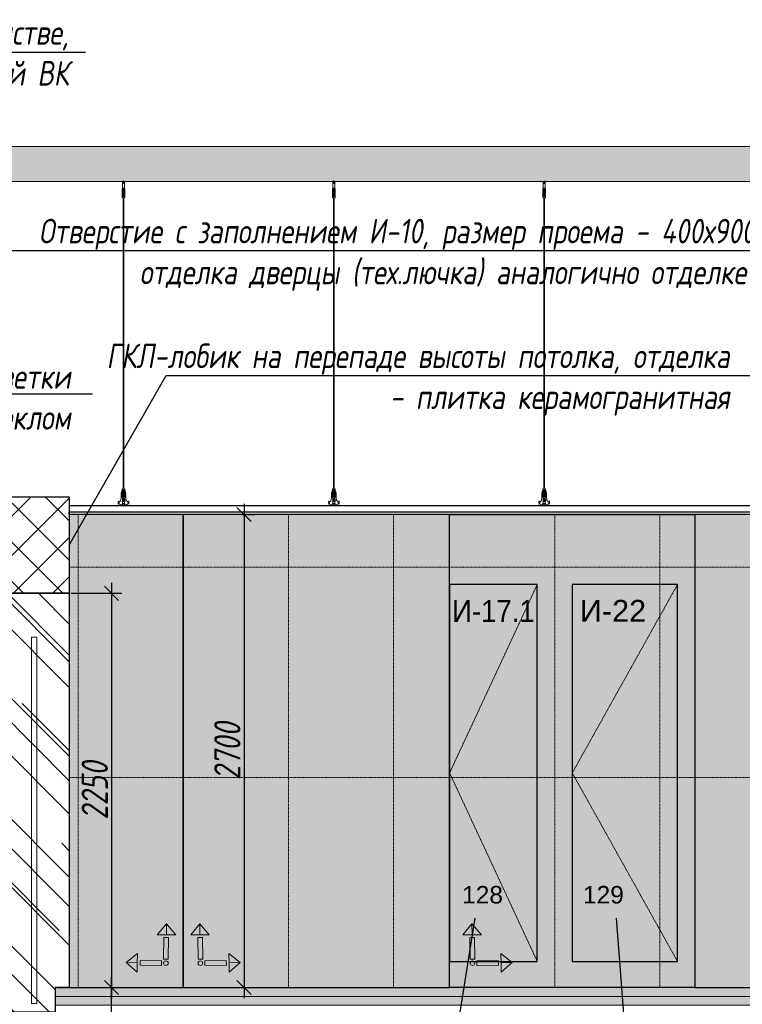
# Model space of a CAD drawing. Header units: millimetres. Extents: x -173851 to 481338, y -267897 to -21875.
# Tile 9 of 126: x -145067 to -140945, y -199041 to -193423. Entities that reach past the tile are written whole.
import ezdxf
from ezdxf import colors
from ezdxf.entities.mleader import LeaderData, LeaderLine
from ezdxf.math import Vec2, Vec3

# ---------------------------------------------------------------- set-up
doc = ezdxf.new("R2010")
doc.units = ezdxf.units.MM
doc.linetypes.add('( Hidden )', pattern=[0.375, 0.25, -0.125])
doc.linetypes.add('DASHDOT', pattern=[25.4, 12.7, -6.35, 0, -6.35])
doc.layers.get('Defpoints').update_dxf_attribs({"color": 31})
for name, color, linetype, lineweight in [('01 Остекление', 152, 'Continuous', 5), ('3_RC_Ceiling', 253, 'Continuous', 5), ('A-DETL-GENF', 7, 'Continuous', 5), ('wall_new', 152, 'Continuous', 30)]:
    doc.layers.add(name, color=color, linetype=linetype, lineweight=lineweight)
for name, color, linetype, lineweight, true_color in [('dim_per', 7, 'Continuous', 9, 0x172e00), ('dim_razv', 7, 'DASHDOT', 9, 0x0d1b0d), ('pol', 7, 'Continuous', 15, 0x55666d)]:
    doc.layers.add(name, color=color, linetype=linetype, lineweight=lineweight, true_color=true_color)
doc.styles.add('fl_iso paper', font='isocpeur.ttf', dxfattribs={"width": 0.8, "oblique": 10})
doc.styles.get("Standard").update_dxf_attribs({"font": 'arial.ttf'})
doc.dimstyles.new('In tre 1_50', dxfattribs={"dimtxt": 150, "dimasz": 80, "dimexe": 60, "dimexo": 10, "dimgap": 20, "dimtad": 1, "dimdec": 0, "dimrnd": 5, "dimzin": 0, "dimdsep": 46, "dimtxsty": 'fl_iso paper', "dimblk": 'OBLIQUE', "dimcen": 0, "dimdle": 60, "dimadec": 0, "dimazin": 0, "dimtfac": 1, "dimtdec": 0, "dimtofl": 0, "dimtmove": 1, "dimatfit": 1, "dimfxl": 40, "dimtolj": 1, "dimtzin": 0, "dimarcsym": 1})

# ---------------------------------------------------------------- blocks, each defined once
blk = doc.blocks.new('*U539')
at = {"layer": '3_RC_Ceiling', "ltscale": 20}
for p, q in [((490274.8, -63760.2), (490274.8, -63820.1)), ((490279.8, -63755.3), (490279.8, -63774.4)), ((490284.8, -63760.2), (490284.8, -63820.1)), ((490272.3, -63812.5), (490277.8, -63812.5)), ((490284.8, -63798.3), (490274.8, -63798.3)), ((490284.8, -63820.1), (490274.8, -63820.1)), ((490277.8, -63799.5), (490277.8, -63820.1)), ((490277.8, -63847.8), (490277.8, -63807.1)), ((490281.8, -63799.5), (490281.8, -63820.1)), ((490281.8, -63847.8), (490281.8, -63807)), ((490281.8, -63812.5), (490287.3, -63812.5)), ((490272.3, -63841), (490277.8, -63841)), ((490277.9, -65491.9), (490277.8, -63854.1)), ((490281.8, -63841), (490287.3, -63841)), ((490281.9, -65491.9), (490281.8, -63854.1)), ((490277.9, -65511.1), (490277.9, -65482.6)), ((490281.9, -65511.1), (490281.9, -65482.6)), ((490272.4, -65524.1), (490277.9, -65524.1)), ((490272.4, -65552.6), (490277.9, -65552.6)), ((490277.9, -65559.3), (490277.9, -65518.6)), ((490281.9, -65559.4), (490281.9, -65518.6)), ((490281.9, -65524.1), (490287.4, -65524.1)), ((490281.9, -65552.6), (490287.4, -65552.6)), ((490285.6, -65568.8), (490274.1, -65568.8)), ((490274.1, -65586.8), (490274.1, -65597.8)), ((490274.1, -65597.8), (490274.1, -65604.3)), ((490276.5, -65574.8), (490276.5, -65571.4)), ((490277.9, -65570.9), (490277, -65570.9)), ((490277.9, -65575.3), (490277, -65575.3)), ((490277.4, -65574.8), (490277.3, -65570.9)), ((490277.9, -65574.8), (490277.4, -65574.8)), ((490277.9, -65582.5), (490277.9, -65566.3)), ((490281.9, -65582.5), (490281.9, -65566.3)), ((490282.8, -65570.9), (490281.9, -65570.9)), ((490282.4, -65574.8), (490281.9, -65574.8)), ((490282.8, -65575.3), (490281.9, -65575.3)), ((490282.4, -65574.8), (490282.4, -65570.9)), ((490283.3, -65574.8), (490283.3, -65571.4)), ((490285.6, -65586.8), (490285.6, -65597.8)), ((490285.6, -65597.8), (490285.6, -65604.3))]:
    blk.add_line(p, q, dxfattribs=at)
at = {"layer": '3_RC_Ceiling', "ltscale": 20, "elevation": -5.1}
blk.add_lwpolyline([(490272.3, -63801.8), (490272.3, -63852.6, 0.311691), (490287.3, -63852.6), (490287.3, -63801.8, 0.333333)], format="xyb", close=True, dxfattribs=at)
at = {"layer": '3_RC_Ceiling', "ltscale": 20}
for points in [[(490282, -63807.5, 0.15158), (490281.9, -63807.1, 0.106977), (490281.4, -63806.6, 0.07462), (490280.7, -63806.3, 0.061287), (490279.8, -63806.2, 0.061287), (490279, -63806.3, 0.07462), (490278.3, -63806.6, 0.106977), (490277.8, -63807.1, 0.15158), (490277.7, -63807.5, 0.156429), (490277.8, -63808, 0.106977)], [(490282, -63807.5, -0.164855), (490281.8, -63808, -0.106977)], [(490282, -63847.3, -0.15158), (490281.9, -63847.7, -0.106977), (490281.4, -63848.2, -0.07462), (490280.7, -63848.5, -0.061287), (490279.8, -63848.6, -0.061287), (490279, -63848.5, -0.07462), (490278.3, -63848.2, -0.106977), (490277.8, -63847.7, -0.15158), (490277.7, -63847.3, -0.156429), (490277.8, -63846.8, -0.106977)], [(490281.8, -63846.8, -0.164855), (490282, -63847.3, -0.15158)], [(490287.4, -65524.7, -0.160742), (490293.9, -65538), (490293.9, -65568.4, 0.196304), (490301, -65585.9, -0.186577), (490301.9, -65587.9, 0.403263), (490303.4, -65589.3), (490303.4, -65589.3, 0.315299), (490304.8, -65588.4), (490305, -65587.7, -0.253979), (490306.1, -65586.8, -0.113914), (490306.5, -65586.8, -0.349227), (490307.7, -65588.2), (490307.7, -65590.4, -0.065543), (490307.5, -65591.7), (490306.1, -65596.9, -0.339454), (490296.4, -65604.3), (490263.3, -65604.3, -0.339454), (490253.6, -65596.9), (490252.2, -65591.7, -0.065543), (490252, -65590.4), (490252, -65588.2, -0.349227), (490253.2, -65586.8, -0.113914), (490253.6, -65586.8, -0.253979), (490254.7, -65587.7), (490254.9, -65588.4, 0.315299), (490256.4, -65589.3), (490256.4, -65589.3, 0.403263), (490257.9, -65587.9, -0.186577), (490258.7, -65585.9, 0.196304), (490265.9, -65568.4), (490265.9, -65538, -0.160742), (490272.4, -65524.7)], [(490282, -65519.1, 0.15158), (490281.9, -65518.6, 0.106977), (490281.4, -65518.2, 0.07462), (490280.7, -65517.9, 0.061287), (490279.9, -65517.8, 0.061287), (490279, -65517.9, 0.07462), (490278.3, -65518.2, 0.106977), (490277.8, -65518.6, 0.15158), (490277.7, -65519.1, 0.156429), (490277.9, -65519.6, 0.106977)], [(490282, -65558.9, -0.15158), (490281.9, -65559.3, -0.106977), (490281.4, -65559.8, -0.07462), (490280.7, -65560.1, -0.061287), (490279.9, -65560.2, -0.061287), (490279, -65560.1, -0.07462), (490278.3, -65559.8, -0.106977), (490277.8, -65559.3, -0.15158), (490277.7, -65558.9, -0.156429), (490277.9, -65558.4, -0.106977)], [(490282, -65519.1, -0.164855), (490281.9, -65519.6, -0.106977)], [(490281.9, -65558.4, -0.164855), (490282, -65558.9, -0.15158)], [(490285.6, -65588.8), (490286.4, -65588.8, 0.414214), (490286.9, -65588.3), (490286.9, -65587.3, 0.414214), (490286.4, -65586.8), (490273.4, -65586.8, 0.414214), (490272.9, -65587.3), (490272.9, -65588.3, 0.414214), (490273.4, -65588.8), (490274.1, -65588.8)], [(490285.6, -65595.8), (490286.4, -65595.8, -0.414214), (490286.9, -65596.3), (490286.9, -65597.3, -0.414214), (490286.4, -65597.8), (490273.4, -65597.8, -0.414214), (490272.9, -65597.3), (490272.9, -65596.3, -0.414214), (490273.4, -65595.8), (490274.1, -65595.8)], [(490285.6, -65604.3), (490285.6, -65605.3, -0.414214), (490282.6, -65608.3), (490277.1, -65608.3, -0.414214), (490274.1, -65605.3), (490274.1, -65604.3)]]:
    blk.add_lwpolyline(points, format="xyb", dxfattribs=at)
blk.add_lwpolyline([(490272.4, -65513.4), (490272.4, -65564.2, 0.311691), (490287.4, -65564.2), (490287.4, -65513.4, 0.333333)], format="xyb", close=True, dxfattribs=at)
at = {"layer": '3_RC_Ceiling', "ltscale": 20, "const_width": 2.22}
blk.add_lwpolyline([(490307.6, -65584.7, -1), (490312.1, -65584.7), (490312.1, -65586.3, -0.267949), (490311.4, -65587.5, 0.57735), (490311.4, -65589.9, -0.267949), (490312.1, -65591.1), (490312.1, -65593.7, -0.267949), (490311.4, -65594.9, 0.57735), (490311.4, -65597.3, -0.267949), (490312.1, -65598.5), (490312.1, -65601.2, -0.267949), (490311.4, -65602.4, 0.57735), (490311.4, -65604.8, -0.267949), (490312.1, -65606), (490312.1, -65608.8, -0.414214), (490310.7, -65610.2), (490304.5, -65610.2, -0.247529), (490303.3, -65609.6, 0.247529), (490302.2, -65609), (490298.3, -65609, 0.247529), (490297.1, -65609.6, -0.247529), (490296, -65610.2), (490282.3, -65610.2, -0.267949), (490281.1, -65609.5, 0.57735), (490278.7, -65609.5, -0.267949), (490277.5, -65610.2), (490263.7, -65610.2, -0.247529), (490262.6, -65609.6, 0.247529), (490261.4, -65609), (490257.6, -65609, 0.247529), (490256.4, -65609.6, -0.247529), (490255.3, -65610.2), (490249, -65610.2, -0.414214), (490247.6, -65608.8), (490247.6, -65606, -0.267949), (490248.3, -65604.8, 0.57735), (490248.3, -65602.4, -0.267949), (490247.6, -65601.2), (490247.6, -65598.5, -0.267949), (490248.3, -65597.3, 0.57735), (490248.3, -65594.9, -0.267949), (490247.6, -65593.7), (490247.6, -65591.1, -0.267949), (490248.3, -65589.9, 0.57735), (490248.3, -65587.5, -0.267949), (490247.6, -65586.3), (490247.6, -65584.7, -1), (490252.1, -65584.7, -1)], format="xyb", dxfattribs=at)
at = {"layer": '3_RC_Ceiling', "ltscale": 20, "flags": 128}
blk.add_lwpolyline([(490285.6, -65586.8, -0.414214), (490286.1, -65586.3), (490286.6, -65586.3), (490286.6, -65573.3), (490286.1, -65573.3, -0.414214), (490285.6, -65572.8), (490285.6, -65567.9), (490274.1, -65567.9), (490274.1, -65572.8, -0.414214), (490273.6, -65573.3), (490273.1, -65573.3), (490273.1, -65586.3), (490273.6, -65586.3, -0.414214), (490274.1, -65586.8)], format="xyb", dxfattribs=at)
at = {"layer": '3_RC_Ceiling', "ltscale": 20}
for centre in [(490279.8, -63816.3), (490279.8, -63836.3), (490279.9, -65527.8), (490279.9, -65547.8)]:
    blk.add_circle(centre, 1.6, dxfattribs=at)
for centre, radius, start, end in [((490279.8, -63826.3), 2.8, 131.8117, 228.1912), ((490279.8, -63826.3), 2.8, 131.8117, 228.1912), ((490279.8, -63826.3), 2.8, 48.191, 131.8117), ((490279.8, -63826.3), 2.8, 228.1912, 311.8118), ((490279.8, -63826.3), 2.8, 311.8118, 48.191), ((490279.9, -65537.8), 2.8, 131.8117, 228.1912), ((490279.9, -65537.8), 2.8, 131.8117, 228.1912), ((490279.9, -65537.8), 2.8, 48.191, 131.8117), ((490279.9, -65537.8), 2.8, 228.1912, 311.8118), ((490279.9, -65537.8), 2.8, 311.8118, 48.191), ((490277, -65571.4), 0.5, 90.0014, 180.0014), ((490277, -65574.8), 0.5, 180.0014, 270.0014), ((490278.4, -65582.5), 0.531, 180.0014, 219.6407), ((490279.1, -65581.9), 1.44, 219.6407, 243.4364), ((490279.6, -65581), 2.48, 243.4364, 258.3005), ((490279.9, -65579.5), 3.99, 258.3005, 270.0014), ((490279.9, -65579.5), 3.99, 270.0014, 281.7023), ((490280.2, -65581), 2.48, 281.7023, 296.5665), ((490280.6, -65581.9), 1.44, 296.5665, 320.3621), ((490281.3, -65582.5), 0.531, 320.3621, 0.0014), ((490282.8, -65571.4), 0.5, 0.0014, 90.0014), ((490282.8, -65574.8), 0.5, 270.0014, 0.0014)]:
    blk.add_arc(centre, radius, start, end, dxfattribs=at)
blk = doc.blocks.new('*U1314')
at = {"layer": '3_RC_Ceiling'}
blk.add_blockref('*U539', (-490279.9, 65157.8, 2.5), dxfattribs=at)
blk = doc.blocks.new('*U1315')
at = {"color": 0, "linetype": 'ByBlock', "lineweight": -2, "transparency": 16777216}
for p in [(0, 0), (1200, 0), (2400, 0)]:
    blk.add_blockref('*U1314', p, dxfattribs=at)
blk = doc.blocks.new('_Oblique')
at = {"color": 0, "linetype": 'ByBlock', "lineweight": -2}
blk.add_line((-0.5, -0.5), (0.5, 0.5), dxfattribs=at)
blk = doc.blocks.new('*D1377')
at = {"layer": 'Defpoints', "color": 0, "linetype": 'ByBlock', "transparency": 16777216}
for p in [(-143812.2, -196246.3), (-144011, -198946.3), (-143787.6, -198946.3)]:
    blk.add_point(p, dxfattribs=at)
at = {"layer": 'dim_razv', "color": 0, "linetype": 'ByBlock', "lineweight": -2, "transparency": 16777216}
for p, q in [((-143787.6, -196186.3), (-143787.6, -199006.3)), ((-143802.2, -196246.3), (-143727.6, -196246.3)), ((-144001, -198946.3), (-143727.6, -198946.3))]:
    blk.add_line(p, q, dxfattribs=at)
at = {"layer": 'dim_razv', "color": 0, "linetype": 'ByBlock', "lineweight": -2, "transparency": 16777216, "xscale": 80, "yscale": 80, "zscale": 80}
for p, rotation in [((-143787.6, -196246.3), 90), ((-143787.6, -198946.3), 270)]:
    blk.add_blockref('_Oblique', p, dxfattribs=dict(at, rotation=rotation))
at = {"layer": 'dim_razv', "color": 0, "linetype": 'ByBlock', "transparency": 16777216, "insert": (-143882.6, -197596.3), "char_height": 150, "attachment_point": 5, "rotation": 90, "style": 'fl_iso paper'}
blk.add_mtext('\\A1;2700', dxfattribs=at)
blk = doc.blocks.new('*D1378')
at = {"layer": 'Defpoints', "color": 0, "linetype": 'ByBlock', "transparency": 16777216}
for p in [(-144784.6, -196696.3), (-144864.6, -198946.3), (-144544, -198946.3)]:
    blk.add_point(p, dxfattribs=at)
at = {"layer": 'dim_razv', "color": 0, "linetype": 'ByBlock', "lineweight": -2, "transparency": 16777216}
for p, q in [((-144544, -196636.3), (-144544, -199006.3)), ((-144774.6, -196696.3), (-144484, -196696.3)), ((-144854.6, -198946.3), (-144484, -198946.3))]:
    blk.add_line(p, q, dxfattribs=at)
at = {"layer": 'dim_razv', "color": 0, "linetype": 'ByBlock', "lineweight": -2, "transparency": 16777216, "xscale": 80, "yscale": 80, "zscale": 80}
for p, rotation in [((-144544, -196696.3), 90), ((-144544, -198946.3), 270)]:
    blk.add_blockref('_Oblique', p, dxfattribs=dict(at, rotation=rotation))
at = {"layer": 'dim_razv', "color": 0, "linetype": 'ByBlock', "transparency": 16777216, "insert": (-144639, -197821.3), "char_height": 150, "attachment_point": 5, "rotation": 90, "style": 'fl_iso paper'}
blk.add_mtext('\\A1;2250', dxfattribs=at)
blk = doc.blocks.new('*D1321')
at = {"layer": 'Defpoints', "color": 0, "linetype": 'ByBlock', "transparency": 16777216}
for p in [(-144669.3, -198946.3), (-144544, -198946.3), (-146232.6, -199786.3)]:
    blk.add_point(p, dxfattribs=at)
at = {"layer": 'dim_razv', "color": 0, "linetype": 'ByBlock', "lineweight": -2, "transparency": 16777216}
for p, q in [((-144544, -199846.3), (-144544, -198886.3)), ((-144659.3, -198946.3), (-144484, -198946.3)), ((-146222.6, -199786.3), (-144484, -199786.3))]:
    blk.add_line(p, q, dxfattribs=at)
at = {"layer": 'dim_razv', "color": 0, "linetype": 'ByBlock', "lineweight": -2, "transparency": 16777216, "xscale": 80, "yscale": 80, "zscale": 80}
for p, rotation in [((-144544, -198946.3), 90), ((-144544, -199786.3), 270)]:
    blk.add_blockref('_Oblique', p, dxfattribs=dict(at, rotation=rotation))
at = {"layer": 'dim_razv', "color": 0, "linetype": 'ByBlock', "transparency": 16777216, "insert": (-144639, -199366.3), "char_height": 150, "attachment_point": 5, "rotation": 90, "style": 'fl_iso paper'}
blk.add_mtext('\\A1;840', dxfattribs=at)
blk = doc.blocks.new('*U1273')
at = {"layer": 'dim_razv', "color": 253, "ltscale": 0.3, "transparency": 33554687}
blk.add_lwpolyline([(0, 1350), (0, -1350)], dxfattribs=at)
blk = doc.blocks.new('*U1274')
at = {"layer": 'dim_razv', "color": 0, "linetype": 'ByBlock', "lineweight": -2, "transparency": 16777216}
for p in [(0, 0), (600, 0), (1200, 0), (1800, 0)]:
    blk.add_blockref('*U1273', p, dxfattribs=at)
blk = doc.blocks.new('*U1275')
at = {"layer": 'dim_razv', "color": 253, "ltscale": 0.3, "transparency": 33554687}
blk.add_lwpolyline([(0, 1350), (0, -1350)], dxfattribs=at)
blk = doc.blocks.new('*U1276')
at = {"layer": 'dim_razv', "color": 0, "linetype": 'ByBlock', "lineweight": -2, "transparency": 16777216}
for p in [(0, 0), (600, 0), (1200, 0)]:
    blk.add_blockref('*U1275', p, dxfattribs=at)
blk = doc.blocks.new('1')
at = {"layer": 'pol', "linetype": 'ByBlock'}
h = blk.add_hatch(color=1, dxfattribs=at)
h.paths.add_polyline_path([(35776.4, 73135.4), (35803.1, 73135.4), (35803.1, 73259), (35776.4, 73259)])
h.paths.add_polyline_path([(35789.8, 73274.6), (35843.2, 73274.6), (35789.8, 73338.2)])
h.paths.add_polyline_path([(35789.8, 73274.6), (35736.3, 73274.6), (35789.8, 73338.2)])
edge = h.paths.add_edge_path()
edge.add_arc((35789.8, 73110.5), 13.4, 0, 360)
h = blk.add_hatch(color=1, dxfattribs=at)
h.paths.add_polyline_path([(35813.3, 73097.1), (35813.3, 73123.9), (35936.9, 73123.9), (35936.9, 73097.1)])
h.paths.add_polyline_path([(35952.5, 73110.5), (35952.5, 73164), (36016.1, 73110.5)])
h.paths.add_polyline_path([(35952.5, 73110.5), (35952.5, 73057), (36016.1, 73110.5)])
at = {"layer": 'pol', "color": 1, "linetype": 'ByBlock'}
for points in [[(35789.8, 73274.6), (35736.3, 73274.6), (35789.8, 73338.2), (35789.8, 73274.6)], [(35789.8, 73274.6), (35843.2, 73274.6), (35789.8, 73338.2), (35789.8, 73274.6)], [(35952.5, 73110.5), (35952.5, 73164), (36016.1, 73110.5), (35952.5, 73110.5)], [(35952.5, 73110.5), (35952.5, 73057), (36016.1, 73110.5), (35952.5, 73110.5)]]:
    blk.add_lwpolyline(points, dxfattribs=at)
for points in [[(35776.4, 73135.4), (35803.1, 73135.4), (35803.1, 73259), (35776.4, 73259)], [(35813.3, 73097.1), (35813.3, 73123.9), (35936.9, 73123.9), (35936.9, 73097.1)]]:
    blk.add_lwpolyline(points, close=True, dxfattribs=at)
blk.add_circle((35789.8, 73110.5), 13.4, dxfattribs=at)

msp = doc.modelspace()

# ---------------------------------------------------------------- hatches: boundary and pattern name
at = {"layer": '01 Остекление', "linetype": 'ByBlock', "transparency": 33554534}
h = msp.add_hatch(dxfattribs=at)
h.set_pattern_fill('AR-RROOF', color=256, scale=15, angle=-45, style=0)
h.set_pattern_definition([(315, (-4575, 0), (862.1046, -323.2892), [5715, -762, 1905, -381]), (315, (-4082, -223.6), (88.9045, 627.7199), [1143, -125.73, 2286, -285.75]), (315, (-4211.3, 94.3), (1581.4231, -1220.4168), [3048, -533.4, 1524, -381])])
h.paths.add_polyline_path([(-146064.6, -196696.3), (-144784.6, -196696.3), (-144784.6, -198946.3), (-144864.6, -198946.3), (-144864.6, -199086.3), (-145164.6, -199086.3), (-145164.6, -199226.3), (-145464.6, -199226.3), (-145464.6, -199366.3), (-145764.6, -199366.3), (-145764.6, -199506.3), (-146064.6, -199506.3)])
h.paths.add_polyline_path([(-147424.6, -199586.3), (-146064.6, -199586.3), (-146064.6, -196696.3), (-147424.6, -196696.3)])
h.paths.add_polyline_path([(-148504.6, -196696.3), (-147424.6, -196696.3), (-147424.6, -199586.3), (-148504.6, -199586.3)])
at = {"layer": 'A-DETL-GENF'}
h = msp.add_hatch(dxfattribs=at)
h.set_pattern_fill('ANSI35', color=256, scale=20, style=0)
h.set_pattern_definition([(45, (-273001.36, -201985.72), (-89.80256, 89.80256), []), (45, (-272911.56, -201985.72), (-89.80256, 89.80256), [158.75, -31.75, 0, -31.75])])
h.paths.add_polyline_path([(-157027, -194346.3), (-66190.9, -194346.3), (-66190.9, -194146.3), (-157027, -194146.3)])
h = msp.add_hatch(dxfattribs=at)
h.set_pattern_fill('AR-CONC', color=256, style=0)
h.paths.add_polyline_path([(-146064.6, -199786.3), (-157189.2, -199786.3), (-157189.2, -199836.3), (-146064.6, -199836.3)])
h.paths.add_polyline_path([(-102245.9, -198946.3), (-144864.6, -198946.3), (-144864.6, -198996.3), (-102245.9, -198996.3)])
h = msp.add_hatch(dxfattribs=at)
h.set_pattern_fill('ANSI35', color=256, scale=10, style=0)
h.paths.add_polyline_path([(-146064.6, -199836.3), (-157189.2, -199836.3), (-157189.2, -199886.3), (-146064.6, -199886.3)])
h.paths.add_polyline_path([(-102245.9, -198996.3), (-144864.6, -198996.3), (-144864.6, -199046.3), (-102245.9, -199046.3)])
at = {"layer": 'dim_razv', "true_color": 0xffffff, "transparency": 33554687}
h = msp.add_hatch(dxfattribs=at)
h.set_pattern_fill('AR-SAND', scale=3, angle=315)
h.set_pattern_definition([(352.5, (120932.77, 10341.21), (100.426047, 107.214405), [0, -115.824, 0, -129.54, 0, -123.825]), (322.5, (120932.77, 10341.21), (247.41986, 56.70328), [0, -62.484, 0, -104.394, 0, -40.005]), (282.5, (120866.5, 10407.49), (168.099694, -167.48995), [0, -38.1, 0, -137.16, 0, -179.07]), (272.5, (120866.5, 10407.49), (209.26523, -114.68433), [0, -19.05, 0, -89.916, 0, -102.87])])
h.paths.add_polyline_path([(-103370.9, -196666.3), (-104780.9, -196666.3), (-104780.9, -198946.3), (-103370.9, -198946.3)], flags=16)
h.paths.add_polyline_path([(-104875.9, -198946.3), (-102325.9, -198946.3), (-102325.9, -196246.3), (-104875.9, -196246.3)])
h.paths.add_polyline_path([(-105245.9, -198946.3), (-104875.9, -198946.3), (-104875.9, -196246.3), (-105245.9, -196246.3)])
h.paths.add_polyline_path([(-108275.9, -198946.3), (-105245.9, -198946.3), (-105245.9, -196246.3), (-108275.9, -196246.3)])
h.paths.add_polyline_path([(-117509.6, -196666.3), (-116099.6, -196666.3), (-116099.6, -198946.3), (-117509.6, -198946.3)], flags=16)
h.paths.add_polyline_path([(-108645.9, -196246.3), (-108275.9, -196246.3), (-108275.9, -198946.3), (-108645.9, -198946.3)])
h.paths.add_polyline_path([(-115914.6, -198946.3), (-113815.9, -198946.3), (-113815.9, -196246.3), (-115914.6, -196246.3)])
h.paths.add_polyline_path([(-117914.6, -198946.3), (-115914.6, -198946.3), (-115914.6, -196246.3), (-117914.6, -196246.3)])
h.paths.add_polyline_path([(-125744.6, -196666.3), (-123784.6, -196666.3), (-123784.6, -198946.3), (-125744.6, -198946.3)], flags=16)
h.paths.add_polyline_path([(-122489.6, -196246.3), (-127534.6, -196246.3), (-127534.6, -198946.3), (-122489.6, -198946.3)])
h.paths.add_polyline_path([(-127884.6, -198946.3), (-127534.6, -198946.3), (-127534.6, -196246.3), (-127884.6, -196246.3)])
h.paths.add_polyline_path([(-128964.6, -196246.3), (-127884.6, -196246.3), (-127884.6, -198946.3), (-128964.6, -198946.3)])
h.paths.add_polyline_path([(-133994.6, -196666.3), (-132584.6, -196666.3), (-132584.6, -198946.3), (-133994.6, -198946.3)], flags=16)
h.paths.add_polyline_path([(-132464.6, -198946.3), (-128964.6, -198946.3), (-128964.6, -196246.3), (-132464.6, -196246.3)])
h.paths.add_polyline_path([(-134013.3, -196246.3), (-132464.6, -196246.3), (-132464.6, -198946.3), (-134013.3, -198946.3)])
h.paths.add_polyline_path([(-135434.6, -196666.3), (-136844.6, -196666.3), (-136844.6, -198946.3), (-135434.6, -198946.3)], flags=16)
h.paths.add_polyline_path([(-137164.6, -198946.3), (-134013.3, -198946.3), (-134013.3, -196246.3), (-137164.6, -196246.3)])
h.paths.add_polyline_path([(-138964.6, -196246.3), (-137164.6, -196246.3), (-137164.6, -198946.3), (-138964.6, -198946.3)])
h.paths.add_polyline_path([(-139414.6, -198946.3), (-138964.6, -198946.3), (-138964.6, -196246.3), (-139414.6, -196246.3)])
h.paths.add_polyline_path([(-141214.6, -198946.3), (-140864.6, -198946.3), (-140864.6, -196246.3), (-141214.6, -196246.3)])
h.paths.add_polyline_path([(-142614.6, -196246.3), (-141214.6, -196246.3), (-141214.6, -198946.3), (-142614.6, -198946.3)])
h.paths.add_polyline_path([(-144134.6, -198946.3), (-142614.6, -198946.3), (-142614.6, -196246.3), (-144134.6, -196246.3)])
h.paths.add_polyline_path([(-144784.6, -198946.3), (-144134.6, -198946.3), (-144134.6, -196246.3), (-144784.6, -196246.3)])
h.paths.add_polyline_path([(-156974.6, -199786.3), (-148504.6, -199786.3), (-148504.6, -196696.3), (-149224.6, -196696.3), (-149224.6, -195786.3), (-156974.6, -195786.3)])
h.paths.add_polyline_path([(-91975.9, -199786.3), (-91275.9, -199786.3), (-91275.9, -196696.3), (-91975.9, -196696.3)])
h.paths.add_polyline_path([(-96475.9, -199786.3), (-91975.9, -199786.3), (-91975.9, -196696.3), (-96475.9, -196696.3)])
h.paths.add_polyline_path([(-95105.9, -197506.3), (-96155.9, -197506.3), (-96155.9, -199786.3), (-95105.9, -199786.3)], flags=16)
h.paths.add_polyline_path([(-93425.9, -197506.3), (-92375.9, -197506.3), (-92375.9, -199786.3), (-93425.9, -199786.3)], flags=16)
h.paths.add_polyline_path([(-91275.9, -196696.3), (-90275.9, -196696.3), (-90275.9, -199786.3), (-91275.9, -199786.3)])
h.paths.add_polyline_path([(-75636.7, -196186.3), (-71186.7, -196186.3), (-71186.7, -199786.3), (-75636.7, -199786.3)], flags=17)
edge = h.paths.add_edge_path()
edge.add_line((-71186.7, -196186.3), (-75636.7, -196186.3))
edge.add_line((-75636.7, -196186.3), (-75636.7, -199786.3))
edge.add_line((-75636.7, -199786.3), (-75756.7, -199786.3))
edge.add_line((-75756.7, -199786.3), (-75756.7, -196386.3))
edge.add_arc((-75156.7, -196386.3), 600, 90, 180, ccw=False)
edge.add_line((-75156.7, -195786.3), (-71136.7, -195786.3))
edge.add_line((-71136.7, -195786.3), (-71136.7, -199786.3))
edge.add_line((-71136.7, -199786.3), (-71186.7, -199786.3))
edge.add_line((-71186.7, -199786.3), (-71186.7, -196186.3))
h.paths.add_polyline_path([(-69136.7, -195786.3), (-68136.7, -195786.3), (-68136.7, -199786.3), (-69136.7, -199786.3)])
h.paths.add_polyline_path([(-70136.7, -199786.3), (-69136.7, -199786.3), (-69136.7, -195786.3), (-70136.7, -195786.3)])
h.paths.add_polyline_path([(-71136.7, -195786.3), (-70136.7, -195786.3), (-70136.7, -199786.3), (-71136.7, -199786.3)])
h.paths.add_polyline_path([(-68136.7, -196186.3), (-68136.7, -195786.3), (-66336.7, -195786.3), (-66336.7, -199786.3), (-66686.7, -199786.3), (-66686.7, -196186.3)])
h.paths.add_polyline_path([(-102325.9, -198946.3), (-102245.9, -198946.3), (-102245.9, -199086.3), (-101975.9, -199086.3), (-101975.9, -196696.3), (-102325.9, -196696.3)])
h.paths.add_polyline_path([(-140864.6, -196246.3), (-139414.6, -196246.3), (-139414.6, -198946.3), (-140864.6, -198946.3)])
h.paths.add_polyline_path([(-140699.6, -197566.3), (-139949.6, -197566.3), (-139949.6, -198916.3), (-140699.6, -198916.3)])
at = {"layer": 'wall_new', "linetype": 'ByBlock', "lineweight": 5}
h = msp.add_hatch(dxfattribs=at)
h.set_pattern_fill('ANSI37', color=256, scale=50)
h.set_pattern_definition([(45, (3773.7, -7e-05), (-112.2532, 112.2532), []), (135, (3773.7, -7e-05), (-112.2532, -112.2532), [])])
h.paths.add_polyline_path([(-149224.6, -196646.3), (-149124.6, -196646.3), (-149124.6, -195646.3), (-149224.6, -195646.3)])
h.paths.add_polyline_path([(-144784.6, -196696.3), (-145134.6, -196696.3), (-145134.6, -196146.3), (-144784.6, -196146.3)])
h.paths.add_polyline_path([(-101975.9, -196696.3), (-102325.9, -196696.3), (-102325.9, -196146.3), (-101975.9, -196146.3)])
h.paths.add_polyline_path([(-86005.9, -196696.3), (-85905.9, -196696.3), (-85905.9, -195646.3), (-86005.9, -195646.3)])

# ---------------------------------------------------------------- linework, layer by layer
at = {"lineweight": 13}
for points in [[(-157027, -194346.3), (-66190.9, -194346.3), (-66190.9, -194146.3), (-157027, -194146.3)], [(-102245.9, -198946.3), (-144864.6, -198946.3), (-144864.6, -198996.3), (-102245.9, -198996.3)], [(-102245.9, -198996.3), (-144864.6, -198996.3), (-144864.6, -199046.3), (-102245.9, -199046.3)]]:
    msp.add_lwpolyline(points, close=True, dxfattribs=at)
at = {"linetype": 'ByBlock'}
for points in [[(-144784.6, -196696.3), (-145134.6, -196696.3), (-145134.6, -196146.3), (-144784.6, -196146.3)], [(-144784.6, -196231.3), (-102325.9, -196231.3), (-102325.9, -196196.3), (-144784.6, -196196.3)], [(-102325.9, -196246.3), (-144784.6, -196246.3), (-144784.6, -196231.3), (-102325.9, -196231.3)], [(-144784.6, -198946.3), (-144134.6, -198946.3), (-144134.6, -196246.3), (-144784.6, -196246.3)], [(-144134.6, -198946.3), (-142614.6, -198946.3), (-142614.6, -196246.3), (-144134.6, -196246.3)], [(-142614.6, -196246.3), (-141214.6, -196246.3), (-141214.6, -198946.3), (-142614.6, -198946.3)], [(-141214.6, -198946.3), (-140864.6, -198946.3), (-140864.6, -196246.3), (-141214.6, -196246.3)], [(-142614.6, -198796.3), (-142114.6, -198796.3), (-142114.6, -196646.3), (-142614.6, -196646.3)], [(-141914.6, -198796.3), (-141314.6, -198796.3), (-141314.6, -196646.3), (-141914.6, -196646.3)], [(-146064.6, -196696.3), (-144784.6, -196696.3), (-144784.6, -198946.3), (-144864.6, -198946.3), (-144864.6, -199086.3), (-145164.6, -199086.3), (-145164.6, -199226.3), (-145464.6, -199226.3), (-145464.6, -199366.3), (-145764.6, -199366.3), (-145764.6, -199506.3), (-146064.6, -199506.3)]]:
    msp.add_lwpolyline(points, close=True, dxfattribs=at)
at = {"color": 253, "linetype": '( Hidden )', "lineweight": 13, "ltscale": 15}
for points in [[(-142114.6, -196646.3), (-142614.6, -197721.3), (-142114.6, -198796.3)], [(-141314.6, -196646.3), (-141914.6, -197721.3), (-141314.6, -198796.3)]]:
    msp.add_lwpolyline(points, dxfattribs=at)
at = {"layer": 'dim_razv', "color": 253, "ltscale": 0.3, "transparency": 33554687}
for points in [[(-144784.6, -196546.3), (-102325.9, -196546.3)], [(-144784.6, -197746.3), (-140699.6, -197746.3)]]:
    msp.add_lwpolyline(points, dxfattribs=at)
at = {"layer": 'dim_razv', "color": 40, "linetype": 'ByBlock', "true_color": 0xffc20a}
msp.add_lwpolyline([(-144970, -196946.3), (-145000, -196946.3), (-145000, -199036.3), (-144970, -199036.3)], close=True, dxfattribs=at)

# ---------------------------------------------------------------- block references
at = {"linetype": 'ByBlock'}
msp.add_blockref('*U1315', (-144474.9, -195743.9, -2.5), dxfattribs=at)
at = {"linetype": 'ByBlock', "yscale": 0.9938708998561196, "zscale": 0.9938708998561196}
for p, xscale, rotation in [((-72143.1, -235523.2), 0.9938708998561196, 89.09272680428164), ((-216126.2, -235523.2), -0.9938708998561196, 270.9072731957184), ((-214574, -235523.2), -0.9938708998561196, 270.9072731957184)]:
    msp.add_blockref('1', p, dxfattribs=dict(at, xscale=xscale, rotation=rotation))
at = {"layer": 'dim_razv', "linetype": 'ByBlock'}
for name, p in [('*U1274', (-144734.6, -197596.3)), ('*U1276', (-142614.6, -197596.3))]:
    msp.add_blockref(name, p, dxfattribs=at)

# ---------------------------------------------------------------- texts
at = {"color": 252, "linetype": 'ByBlock', "char_height": 125, "attachment_point": 5}
for s, insert in [('{\\W0.9;И-17.1}', (-142364.8, -196797)), ('И-22', (-141682.4, -196796.4))]:
    msp.add_mtext_dynamic_manual_height_columns(s, width=189.86, gutter_width=12.5, heights=[123.7], dxfattribs=dict(at, insert=insert))
at = {"layer": 'Defpoints', "lineweight": 13, "char_height": 100, "attachment_point": 5}
for s, insert in [('128', (-142426.6, -198416.8)), ('129', (-141737.1, -198416.8))]:
    msp.add_mtext_dynamic_manual_height_columns(s, width=189.86, gutter_width=12.5, heights=[123.7], dxfattribs=dict(at, insert=insert))

# ---------------------------------------------------------------- dimensions: what is measured, and where the dimension line sits
at = {"layer": 'dim_razv', "linetype": 'ByBlock'}
for base, p1, p2, picture, middle in [((-143787.6, -198946.3), (-143812.2, -196246.3), (-144011, -198946.3), '*D1377', (-143882.6, -197596.3)), ((-144544, -198946.3), (-144784.6, -196696.3), (-144864.6, -198946.3), '*D1378', (-144639, -197821.3)), ((-144544, -198946.3), (-146232.6, -199786.3), (-144669.3, -198946.3), '*D1321', (-144639, -199366.3))]:
    dim = msp.add_linear_dim(base=base, p1=p1, p2=p2, angle=90, dimstyle='In tre 1_50', dxfattribs=at)
    dim.commit()
    dim.dimension.update_dxf_attribs({"geometry": picture, "text_midpoint": middle})

# ---------------------------------------------------------------- leaders
at = {"layer": 'dim_per', "linetype": 'ByBlock'}
ml = msp.add_multileader_mtext('Standard', dxfattribs=at)
ml.set_content('Отверстие 242, в запотолочном пространстве,\\Pразмер 250х250(Н)мм, для коммуникаций ВК', color=256, style='fl_iso paper')
ml.set_leader_properties()
ml.build(insert=Vec2(0, 0))
ml.multileader.update_dxf_attribs({"text_left_attachment_type": 6, "text_right_attachment_type": 6, "dogleg_length": 252.8})
ctx = ml.context
ctx.base_point, ctx.char_height, ctx.plane_origin = Vec3(-148220.4, -193607.6), 140, Vec3(-145157.2, -191334.5)
ctx.left_attachment, ctx.right_attachment, ctx.text_align_type = 6, 6, 2
notes = []
notes.append((ctx, [(0, (1, 1, 0), (-148473.1, -193607.6), (1, 0), 252.8, [(0, [(-148784.6, -194816.3)], 0, [])])]))
ctx.mtext.insert, ctx.mtext.width, ctx.mtext.alignment, ctx.mtext.flow_direction = Vec3(-144787.4, -193425.6), 4748.119, 3, 5
ml = msp.add_multileader_mtext('Standard', dxfattribs=at)
ml.set_content('Отверстие с заполнением И-10, размер проема - 400х900(Н)мм;\\Pотделка дверцы (тех.лючка) аналогично отделке стены', color=256, style='fl_iso paper')
ml.set_leader_properties()
ml.build(insert=Vec2(0, 0))
ml.multileader.update_dxf_attribs({"text_left_attachment_type": 6, "text_right_attachment_type": 6, "dogleg_length": 252.8})
ctx = ml.context
ctx.base_point, ctx.char_height, ctx.plane_origin = Vec3(-145171.3, -194741.3), 140, Vec3(-139124.1, -195611.2)
ctx.left_attachment, ctx.right_attachment, ctx.text_align_type = 6, 6, 2
notes.append((ctx, [(1, (1, 1, 0), (-140194.9, -194741.3), (-1, 0), 252.8, [(0, [(-139810.2, -196696.3)], 0, [])])]))
ctx.mtext.insert, ctx.mtext.width, ctx.mtext.alignment, ctx.mtext.flow_direction = Vec3(-140449.7, -194559.3), 4907.212, 3, 5
ml = msp.add_multileader_mtext('Standard', dxfattribs=at)
ml.set_content('ГКЛ-лобик на перепаде высоты потолка, отделка - плитка керамогранитная ', color=256, style='fl_iso paper')
ml.set_leader_properties()
ml.build(insert=Vec2(0, 0))
ml.multileader.update_dxf_attribs({"text_left_attachment_type": 6, "text_right_attachment_type": 6, "dogleg_length": 252.8})
ctx = ml.context
ctx.base_point, ctx.char_height, ctx.plane_origin = Vec3(-143979.6, -195453.3, 0), 140, Vec3(-139454.3, -193498.1, 0)
ctx.left_attachment, ctx.right_attachment, ctx.text_align_type = 6, 6, 2
notes.append((ctx, [(0, (1, 1, 0), (-144232.3, -195453.3, 0), (1, 0), 252.8, [(0, [(-144784.6, -196421.3, 0)], 0, [])])]))
ctx.mtext.insert, ctx.mtext.width, ctx.mtext.alignment, ctx.mtext.flow_direction = Vec3(-141016.8, -195271.3, 0), 3549.865, 3, 5
ml = msp.add_multileader_mtext('Standard', dxfattribs=at)
ml.set_content('LED-ленты подсветки за стеклом', color=256, style='fl_iso paper')
ml.set_leader_properties()
ml.build(insert=Vec2(0, 0))
ml.multileader.update_dxf_attribs({"text_left_attachment_type": 6, "text_right_attachment_type": 6, "dogleg_length": 252.8})
ctx = ml.context
ctx.base_point, ctx.char_height, ctx.plane_origin = Vec3(-146339.9, -195557.2), 140, Vec3(-142092.4, -192805)
ctx.left_attachment, ctx.right_attachment, ctx.text_align_type = 6, 6, 2
notes.append((ctx, [(0, (1, 1, 0), (-146592.7, -195557.2), (1, 0), 252.8, [(0, [(-146902.6, -197045.1)], 0, [])])]))
ctx.mtext.insert, ctx.mtext.width, ctx.mtext.alignment, ctx.mtext.flow_direction = Vec3(-144776.5, -195389.2), 1669.833, 3, 5
ml = msp.add_multileader_mtext('Standard', dxfattribs=at)
ml.set_content('Отверстие с заполнением И-17.1, \\Pразмер проема - 500х2150(Н)мм; отделка дверцы (тех.лючка) аналогично отделке стены', color=256, style='fl_iso paper')
ml.set_leader_properties()
ml.build(insert=Vec2(0, 0))
ml.multileader.update_dxf_attribs({"text_left_attachment_type": 6, "text_right_attachment_type": 6, "dogleg_length": 252.8})
ctx = ml.context
ctx.base_point, ctx.char_height, ctx.plane_origin = Vec3(-147859.8, -201828.6), 140, Vec3(-143218.5, -199021.9)
ctx.left_attachment, ctx.right_attachment, ctx.text_align_type = 6, 6, 2
notes.append((ctx, [(1, (1, 1, 0), (-142992.9, -201828.6), (-1, 0), 252.8, [(0, [(-142469.3, -198546.3)], 0, [])])]))
ctx.mtext.insert, ctx.mtext.width, ctx.mtext.alignment, ctx.mtext.flow_direction = Vec3(-143247.7, -201660.6), 4907.212, 3, 5
ml = msp.add_multileader_mtext('Standard', dxfattribs=at)
ml.set_content('Отверстие с заполнением И-22, размер проема - 600х2150(Н)мм;\\Pотделка дверцы (тех.лючка) аналогично отделке стены', color=256, style='fl_iso paper')
ml.set_leader_properties()
ml.build(insert=Vec2(0, 0))
ml.multileader.update_dxf_attribs({"text_left_attachment_type": 6, "text_right_attachment_type": 6, "dogleg_length": 252.8})
ctx = ml.context
ctx.base_point, ctx.char_height, ctx.plane_origin = Vec3(-141137.5, -202135.1), 140, Vec3(-141784.3, -197684.9)
ctx.left_attachment, ctx.right_attachment, ctx.text_align_type = 6, 6, 2
notes.append((ctx, [(0, (1, 1, 0), (-141390.3, -202135.1), (1, 0), 252.8, [(0, [(-141664.6, -198546.3)], 0, [])])]))
ctx.mtext.insert, ctx.mtext.width, ctx.mtext.alignment, ctx.mtext.flow_direction = Vec3(-136348.7, -201953.1), 4907.212, 3, 5
for ctx, leaders in notes:
    for number, flags, end, landing, length, lines in leaders:
        leader = LeaderData()
        leader.index, (leader.has_last_leader_line, leader.has_dogleg_vector, leader.attachment_direction) = number, flags
        leader.last_leader_point, leader.dogleg_vector, leader.dogleg_length = Vec3(end), Vec3(landing), length
        for number, points, colour, breaks in lines:
            line = LeaderLine()
            line.index, line.vertices, line.color, line.breaks = number, Vec3.list(points), colors.encode_raw_color(colour), breaks
            leader.lines.append(line)
        ctx.leaders.append(leader)

doc.saveas('drawing.dxf')
